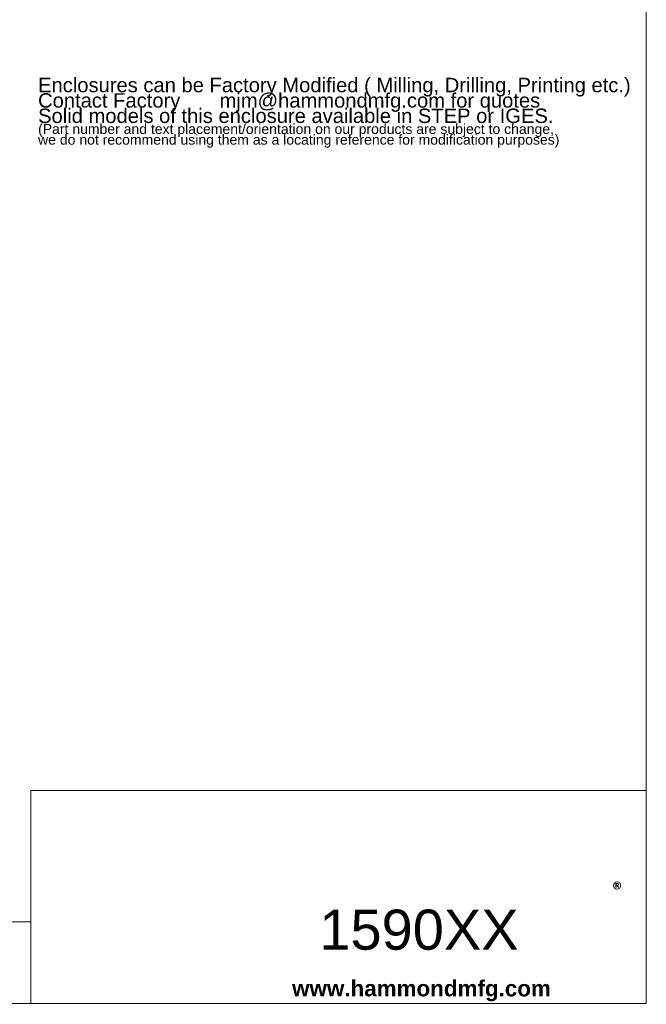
# Model space of a CAD drawing. Header units: millimetres. Extents: x 23 to 674, y 24 to 517.
# Tile 24 of 26: x 479 to 674, y 24 to 331. Entities that reach past the tile are written whole.
import ezdxf

# ---------------------------------------------------------------- set-up
doc = ezdxf.new("R2010")
doc.units = ezdxf.units.MM
doc.header["$LTSCALE"] = 2.5
doc.layers.add('Sketch Geometry (ANSI)', color=7, linetype='Continuous', lineweight=9)
doc.layers.add('Symbol (ANSI)', color=7, linetype='Continuous', lineweight=9)
doc.styles.add('Note Text (ANSI)', font='arial.ttf')
doc.styles.add('Text Style20', font='arial.ttf')

# ---------------------------------------------------------------- blocks, each defined once
blk = doc.blocks.new('Title Blocks HAMMOND')
at = {"layer": 'Sketch Geometry (ANSI)'}
for p, q in [((270, 36.2), (270, 206.73)), ((270, 36.2), (193.21, 36.2)), ((193.21, 36.2), (193.21, 9.64)), ((270, 9.64), (270, 36.2)), ((173.94, 19.84), (193.21, 19.84)), ((193.21, 19.84), (193.21, 9.64)), ((193.21, 9.64), (173.94, 9.64)), ((193.21, 9.64), (270, 9.64))]:
    blk.add_line(p, q, dxfattribs=at)
at = {"layer": 'Symbol (ANSI)', "insert": (265.78, 24.7), "char_height": 2, "attachment_point": 1, "style": 'Note Text (ANSI)'}
blk.add_mtext('\\fCalibri|b1|i0;\\H2.0000;®\\fCalibri|b1|i0;\\H21.7410;\\P', dxfattribs=at)
at = {"layer": 'Symbol (ANSI)', "insert": (225.81, 11.22), "char_height": 2, "width": 32.2927, "attachment_point": 4, "style": 'Note Text (ANSI)'}
blk.add_mtext('\\fArial|b1|i0;\\H2.0000;www.hammondmfg.com', dxfattribs=at)
at = {"layer": 'Symbol (ANSI)', "style": 'Text Style20'}
blk.add_attdef('<TITLE>_001', (229.21, 16.35), '', height=5, dxfattribs=at)

msp = doc.modelspace()

# ---------------------------------------------------------------- block references
at = {"xscale": 2.5, "yscale": 2.5, "zscale": 2.5}
msp.add_blockref('Title Blocks HAMMOND', (-0.6221, 0.0312), dxfattribs=at).add_auto_attribs({'<TITLE>_001': '1590XX'})

# ---------------------------------------------------------------- texts
at = {"layer": 'Symbol (ANSI)', "color": 5, "true_color": 0x0000ff, "insert": (484.7002, 299.5394), "char_height": 5.0000001, "width": 185.759639, "attachment_point": 4, "line_spacing_factor": 0.639812, "style": 'Note Text (ANSI)'}
msp.add_mtext('{\\H0.9x;Enclosures can be Factory Modified ( Milling, Drilling, Printing etc.)\\PContact Factory       mjm@hammondmfg.com for quotes\\H1.5042x; \\H0.66482x;\\PSolid models of this enclosure available in STEP or IGES.\\H1.571x; \\H0.67192x;\\P\\H0.65789x;(Part number and text placement/orientation on our products are subject to change,\\H1.8285x; \\H0.5469x;\\Pwe do not recommend using them as a locating reference for modification purposes)\\fCalibri|b0|i0|c0|p34;\\H1.5141x; \\H0.66046x;\\P\\H1.4509x; }', dxfattribs=at)

doc.saveas('drawing.dxf')
